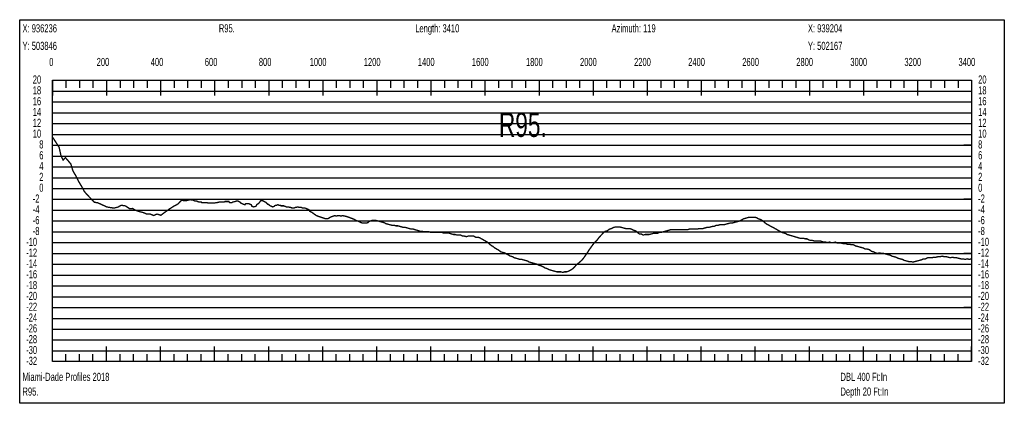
# Model space of a CAD drawing. Header units: inches. Extents: x 471865 to 538526, y 1054316 to 1102451.
# Tile 92 of 131: x 520713 to 524356, y 1062807 to 1064225. Entities that reach past the tile are written whole.
import ezdxf

# ---------------------------------------------------------------- set-up
doc = ezdxf.new("R2010")
doc.units = ezdxf.units.IN
doc.header["$MEASUREMENT"] = 0
for name, color, linetype in [('LABELS', 7, 'Continuous'), ('X_Gr1', 7, 'Continuous'), ('XSECTION', 7, 'Continuous')]:
    doc.layers.add(name, color=color, linetype=linetype)
doc.styles.get("Standard").update_dxf_attribs({"font": 'arial.ttf'})

msp = doc.modelspace()

# ---------------------------------------------------------------- linework, layer by layer
at = {"layer": 'X_Gr1', "color": 6, "linetype": 'Continuous', "lineweight": 18, "true_color": 0xff00ff, "transparency": 33554687, "const_width": 5}
msp.add_lwpolyline([(520835.3, 1063790.6), (520835.3, 1063790.6), (520859.1, 1063753.7), (520865.9, 1063723), (520873.9, 1063707), (520882.3, 1063715.6), (520891.7, 1063705), (520902.7, 1063691.5), (520910.2, 1063666.5), (520920.5, 1063649.1), (520933, 1063624.5), (520942.9, 1063608.2), (520952.9, 1063589.6), (520963.8, 1063577.4), (520976.1, 1063564.7), (520990, 1063550.3), (521001.1, 1063548.8), (521011.6, 1063544.2), (521024.8, 1063538.3), (521036.2, 1063533.1), (521050.3, 1063530.7), (521062, 1063529), (521076.4, 1063532.6), (521088.7, 1063539.5), (521104.4, 1063537.1), (521119.1, 1063527.3), (521130.4, 1063527.5), (521142.2, 1063520.9), (521156.4, 1063516), (521170.7, 1063512.4), (521183.3, 1063506.9), (521194.6, 1063507.7), (521208.4, 1063501.6), (521221.1, 1063507), (521235.3, 1063502.4), (521249.3, 1063512.9), (521264, 1063523.6), (521283.2, 1063536), (521299.1, 1063544.4), (521311.5, 1063557.6), (521327.8, 1063556.3), (521342.6, 1063559.7), (521350.2, 1063559.4), (521357.8, 1063557.4), (521360.4, 1063555.4), (521368.2, 1063555.4), (521370.8, 1063553.4), (521376.2, 1063551.4), (521384.3, 1063551.4), (521387, 1063549.4), (521395.3, 1063549.4), (521400.9, 1063549.4), (521403.7, 1063549.4), (521412.3, 1063547.4), (521415.2, 1063547.4), (521423.8, 1063547.4), (521426.6, 1063547.4), (521432.3, 1063547.4), (521440.8, 1063549.4), (521443.7, 1063549.4), (521452.3, 1063551.4), (521455.3, 1063551.4), (521461, 1063551.4), (521469.5, 1063551.4), (521472.4, 1063553.4), (521481.1, 1063553.4), (521486.9, 1063553.4), (521489.8, 1063549.4), (521498.6, 1063549.4), (521501.6, 1063551.4), (521510.5, 1063553.4), (521516.4, 1063555.4), (521519.4, 1063555.4), (521528.4, 1063551.4), (521531.5, 1063547.4), (521540.4, 1063543.4), (521546.4, 1063541.4), (521549.4, 1063545.4), (521558.1, 1063545.4), (521561.1, 1063545.4), (521569.7, 1063541.4), (521572.6, 1063535.4), (521578.4, 1063533.4), (521587, 1063535.4), (521589.8, 1063541.4), (521598.4, 1063547.4), (521604.1, 1063555.4), (521606.8, 1063557.4), (521614.9, 1063555.4), (521617.5, 1063553.4), (521625.1, 1063549.4), (521630.1, 1063543.4), (521632.6, 1063543.4), (521640, 1063537.4), (521644.8, 1063535.4), (521649.6, 1063533.4), (521654.3, 1063535.4), (521659, 1063539.4), (521663.6, 1063539.4), (521668.2, 1063541.4), (521672.9, 1063539.4), (521677.5, 1063539.4), (521679.7, 1063537.4), (521686.2, 1063537.4), (521690.5, 1063537.4), (521694.9, 1063535.4), (521699.3, 1063533.4), (521701.5, 1063533.4), (521708, 1063533.4), (521712.2, 1063531.4), (521716.4, 1063531.4), (521720.5, 1063529.4), (521722.6, 1063529.4), (521728.7, 1063529.4), (521732.6, 1063531.4), (521736.5, 1063531.4), (521740.2, 1063533.4), (521742.1, 1063533.4), (521747.7, 1063531.4), (521751.4, 1063531.4), (521755.3, 1063531.4), (521759.4, 1063529.4), (521761.5, 1063529.4), (521768.3, 1063529.4), (521773.1, 1063527.4), (521778.1, 1063525.4), (521783.2, 1063523.4), (521785.8, 1063517.4), (521794, 1063513.4), (521799.3, 1063509.4), (521804.9, 1063505.4), (521810.5, 1063501.4), (521816, 1063499.4), (521821.5, 1063497.4), (521827.1, 1063495.4), (521833, 1063493.4), (521839, 1063491.4), (521845, 1063489.4), (521850.8, 1063489.4), (521856.5, 1063491.4), (521862.2, 1063495.4), (521867.8, 1063497.4), (521873.4, 1063499.4), (521879.1, 1063501.4), (521884.8, 1063499.4), (521890.5, 1063501.4), (521896.3, 1063501.4), (521902.1, 1063499.4), (521907.9, 1063501.4), (521913.5, 1063499.4), (521916.4, 1063499.4), (521924.4, 1063497.4), (521929.7, 1063495.4), (521935, 1063493.4), (521940.4, 1063491.4), (521945.8, 1063489.4), (521951.3, 1063487.4), (521957, 1063483.4), (521962.8, 1063481.4), (521968.6, 1063479.4), (521971.7, 1063477.4), (521981.1, 1063473.4), (521987.8, 1063473.4), (521994.7, 1063473.4), (522001.6, 1063475.4), (522005.2, 1063479.4), (522016.5, 1063483.4), (522024, 1063483.4), (522031.4, 1063483.4), (522038.6, 1063481.4), (522046, 1063479.4), (522053.3, 1063477.4), (522060.8, 1063475.4), (522068.2, 1063471.4), (522075.6, 1063469.4), (522083.2, 1063467.4), (522090.6, 1063465.4), (522098, 1063465.4), (522105.2, 1063463.4), (522112.3, 1063463.4), (522119.5, 1063461.4), (522126.5, 1063459.4), (522133.6, 1063457.4), (522140.7, 1063457.4), (522147.7, 1063455.4), (522154.8, 1063453.4), (522161.7, 1063451.4), (522168.6, 1063451.4), (522175.4, 1063449.4), (522181.7, 1063447.4), (522188.2, 1063445.4), (522194.8, 1063443.4), (522201.3, 1063443.4), (522207.7, 1063441.4), (522214.1, 1063441.4), (522220.7, 1063441.4), (522227.3, 1063441.4), (522234.1, 1063439.4), (522241, 1063439.4), (522247.7, 1063439.4), (522254.4, 1063439.4), (522261.1, 1063439.4), (522267.9, 1063439.4), (522274.4, 1063439.4), (522280.6, 1063437.4), (522286.8, 1063437.4), (522292.9, 1063437.4), (522298.7, 1063437.4), (522304.9, 1063435.4), (522311.2, 1063433.4), (522317.7, 1063431.4), (522324.4, 1063431.4), (522331.2, 1063429.4), (522338.1, 1063429.4), (522344.8, 1063429.4), (522351.7, 1063425.4), (522358.5, 1063425.4), (522365.3, 1063423.4), (522372.2, 1063425.4), (522378.9, 1063425.4), (522385.8, 1063425.4), (522392.9, 1063425.4), (522400, 1063421.4), (522407.3, 1063421.4), (522414.6, 1063419.4), (522421.8, 1063415.4), (522428.8, 1063411.4), (522435.8, 1063407.4), (522442.9, 1063403.4), (522449.8, 1063397.4), (522456.7, 1063391.4), (522463.9, 1063387.4), (522471, 1063381.4), (522478.2, 1063377.4), (522485.5, 1063373.4), (522492.7, 1063367.4), (522499.9, 1063365.4), (522507.3, 1063363.4), (522514.5, 1063359.4), (522521.6, 1063355.4), (522529, 1063351.4), (522536.2, 1063349.4), (522543.2, 1063345.4), (522550.4, 1063343.4), (522557.1, 1063341.4), (522563.8, 1063339.4), (522570.7, 1063339.4), (522577.5, 1063337.4), (522584.5, 1063335.4), (522591.5, 1063333.4), (522598.8, 1063329.4), (522606.1, 1063327.4), (522613.3, 1063325.4), (522620.5, 1063323.4), (522627.6, 1063321.4), (522635.3, 1063317.4), (522643, 1063315.4), (522650.5, 1063311.4), (522657.4, 1063307.4), (522664.3, 1063305.4), (522671.4, 1063301.4), (522678.6, 1063299.4), (522685.7, 1063297.4), (522693.1, 1063295.4), (522700.5, 1063293.4), (522707.8, 1063293.4), (522714.9, 1063293.4), (522722, 1063291.4), (522729, 1063293.4), (522736, 1063293.4), (522743.1, 1063295.4), (522750.3, 1063299.4), (522757.1, 1063303.4), (522763.9, 1063309.4), (522770.8, 1063317.4), (522777.8, 1063323.4), (522785, 1063329.4), (522791.9, 1063335.4), (522798.8, 1063343.4), (522805.6, 1063353.4), (522812.9, 1063363.4), (522820.3, 1063375.4), (522827.5, 1063385.4), (522834.7, 1063395.4), (522842.1, 1063403.4), (522849.6, 1063411.4), (522857.2, 1063421.4), (522864.7, 1063429.4), (522872.4, 1063437.4), (522879.9, 1063443.4), (522887.6, 1063445.4), (522895.2, 1063451.4), (522902.7, 1063453.4), (522910.2, 1063457.4), (522917.6, 1063459.4), (522925.2, 1063459.4), (522932.6, 1063459.4), (522939.9, 1063457.4), (522947.3, 1063455.4), (522954.5, 1063453.4), (522961.7, 1063453.4), (522969, 1063453.4), (522976.3, 1063451.4), (522983.6, 1063447.4), (522990.8, 1063445.4), (522998.2, 1063439.4), (523005.4, 1063433.4), (523012.7, 1063433.4), (523019.9, 1063429.4), (523027.1, 1063431.4), (523034.4, 1063431.4), (523041.8, 1063431.4), (523049.4, 1063433.4), (523057.2, 1063435.4), (523064.8, 1063435.4), (523072.3, 1063435.4), (523079.6, 1063439.4), (523086.7, 1063439.4), (523093.9, 1063441.4), (523101.2, 1063443.4), (523108.3, 1063445.4), (523115.4, 1063447.4), (523122.4, 1063449.4), (523129.2, 1063449.4), (523136, 1063449.4), (523142.9, 1063449.4), (523149.7, 1063449.4), (523156.5, 1063449.4), (523163.4, 1063449.4), (523170.2, 1063449.4), (523177.1, 1063449.4), (523184.2, 1063449.4), (523191.3, 1063451.4), (523198.4, 1063451.4), (523205.5, 1063451.4), (523212.6, 1063451.4), (523219.5, 1063451.4), (523226.4, 1063453.4), (523233.5, 1063453.4), (523240.6, 1063453.4), (523247.6, 1063455.4), (523254.7, 1063457.4), (523261.7, 1063457.4), (523269, 1063459.4), (523276.1, 1063461.4), (523282.6, 1063461.4), (523289.3, 1063465.4), (523296.3, 1063465.4), (523303.4, 1063467.4), (523310.7, 1063467.4), (523318, 1063467.4), (523325.3, 1063469.4), (523332.6, 1063471.4), (523340, 1063473.4), (523347.3, 1063473.4), (523354.6, 1063475.4), (523362.1, 1063477.4), (523369.6, 1063479.4), (523377, 1063481.4), (523384.2, 1063485.4), (523391.1, 1063489.4), (523398.1, 1063491.4), (523405, 1063493.4), (523412.1, 1063495.4), (523419, 1063495.4), (523432.4, 1063495.4), (523439.1, 1063493.4), (523445.9, 1063489.4), (523452.8, 1063487.4), (523459.8, 1063483.4), (523467.1, 1063477.4), (523474.3, 1063471.4), (523481.5, 1063467.4), (523488.8, 1063463.4), (523496.4, 1063459.4), (523504, 1063455.4), (523511, 1063451.4), (523517.9, 1063447.4), (523524.9, 1063443.4), (523532, 1063439.4), (523538.9, 1063437.4), (523545.7, 1063435.4), (523552.6, 1063431.4), (523559.5, 1063429.4), (523566.4, 1063427.4), (523573.3, 1063425.4), (523580, 1063423.4), (523586.7, 1063421.4), (523593.4, 1063419.4), (523600.1, 1063417.4), (523606.6, 1063417.4), (523612.9, 1063417.4), (523619.4, 1063415.4), (523625.9, 1063415.4), (523632.5, 1063411.4), (523639.2, 1063409.4), (523645.9, 1063409.4), (523653, 1063407.4), (523660, 1063407.4), (523667, 1063407.4), (523674.2, 1063407.4), (523681.2, 1063405.4), (523688.1, 1063403.4), (523694.7, 1063403.4), (523701.6, 1063401.4), (523708.7, 1063403.4), (523715.9, 1063401.4), (523723.3, 1063401.4), (523730.8, 1063403.4), (523738.1, 1063399.4), (523745.5, 1063399.4), (523753.2, 1063399.4), (523760.8, 1063397.4), (523768.2, 1063397.4), (523775.5, 1063395.4), (523782.8, 1063395.4), (523790.2, 1063393.4), (523797.4, 1063393.4), (523804.7, 1063389.4), (523812.1, 1063387.4), (523819.7, 1063385.4), (523827, 1063383.4), (523834.3, 1063381.4), (523841.6, 1063377.4), (523848.9, 1063377.4), (523856.4, 1063375.4), (523863.9, 1063369.4), (523871.5, 1063367.4), (523879.1, 1063363.4), (523886.6, 1063361.4), (523894.1, 1063363.4), (523901.6, 1063361.4), (523909.1, 1063361.4), (523916.6, 1063359.4), (523924.2, 1063357.4), (523932.1, 1063355.4), (523939.9, 1063351.4), (523947.6, 1063349.4), (523955.3, 1063347.4), (523963, 1063343.4), (523970.8, 1063341.4), (523978.8, 1063339.4), (523986.7, 1063335.4), (523994.6, 1063333.4), (524002.3, 1063331.4), (524010, 1063331.4), (524017.7, 1063329.4), (524025.2, 1063331.4), (524032.7, 1063333.4), (524040.4, 1063335.4), (524048.2, 1063337.4), (524056, 1063341.4), (524063.8, 1063341.4), (524071.7, 1063345.4), (524079.5, 1063345.4), (524087.3, 1063345.4), (524095.1, 1063347.4), (524102.7, 1063347.4), (524110.4, 1063349.4), (524118.2, 1063349.4), (524125.9, 1063351.4), (524133.4, 1063349.4), (524140.9, 1063349.4), (524148.5, 1063347.4), (524156, 1063345.4), (524163.6, 1063347.4), (524171.2, 1063345.4), (524179.1, 1063345.4), (524187.1, 1063343.4), (524195.1, 1063341.4), (524203, 1063341.4), (524210.8, 1063339.4), (524218.3, 1063341.4), (524225.9, 1063339.4), (524233.7, 1063341.4)], dxfattribs=at)
at = {"layer": 'XSECTION', "color": 18, "linetype": 'Continuous', "true_color": 0x000000}
for points in [[(520713.2, 1064225.4), (524355.6, 1064225.4), (524355.6, 1062807.4), (520713.2, 1062807.4), (520713.2, 1064225.4)], [(520834.4, 1064001.4), (524234.4, 1064001.4), (524234.4, 1062961.4), (520834.4, 1062961.4), (520834.4, 1064001.4)], [(520834.4, 1064001.4), (520834.4, 1063945)], [(520834.4, 1064001.4), (520834.4, 1063945)], [(520834.4, 1064001.4), (520834.4, 1063973.4)], [(520834.4, 1064001.4), (520834.4, 1063973.4)], [(520884.4, 1064001.4), (520884.4, 1063973.4)], [(520934.4, 1064001.4), (520934.4, 1063973.4)], [(520984.4, 1064001.4), (520984.4, 1063973.4)], [(521034.4, 1064001.4), (521034.4, 1063945)], [(521034.4, 1064001.4), (521034.4, 1063973.4)], [(521084.4, 1064001.4), (521084.4, 1063973.4)], [(521134.4, 1064001.4), (521134.4, 1063973.4)], [(521184.4, 1064001.4), (521184.4, 1063973.4)], [(521234.4, 1064001.4), (521234.4, 1063945)], [(521234.4, 1064001.4), (521234.4, 1063973.4)], [(521284.4, 1064001.4), (521284.4, 1063973.4)], [(521334.4, 1064001.4), (521334.4, 1063973.4)], [(521384.4, 1064001.4), (521384.4, 1063973.4)], [(521434.4, 1064001.4), (521434.4, 1063945)], [(521434.4, 1064001.4), (521434.4, 1063973.4)], [(521484.4, 1064001.4), (521484.4, 1063973.4)], [(521534.4, 1064001.4), (521534.4, 1063973.4)], [(521584.4, 1064001.4), (521584.4, 1063973.4)], [(521634.4, 1064001.4), (521634.4, 1063945)], [(521634.4, 1064001.4), (521634.4, 1063973.4)], [(521684.4, 1064001.4), (521684.4, 1063973.4)], [(521734.4, 1064001.4), (521734.4, 1063973.4)], [(521784.4, 1064001.4), (521784.4, 1063973.4)], [(521834.4, 1064001.4), (521834.4, 1063945)], [(521834.4, 1064001.4), (521834.4, 1063973.4)], [(521884.4, 1064001.4), (521884.4, 1063973.4)], [(521934.4, 1064001.4), (521934.4, 1063973.4)], [(521984.4, 1064001.4), (521984.4, 1063973.4)], [(522034.4, 1064001.4), (522034.4, 1063945)], [(522034.4, 1064001.4), (522034.4, 1063973.4)], [(522084.4, 1064001.4), (522084.4, 1063973.4)], [(522134.4, 1064001.4), (522134.4, 1063973.4)], [(522184.4, 1064001.4), (522184.4, 1063973.4)], [(522234.4, 1064001.4), (522234.4, 1063945)], [(522234.4, 1064001.4), (522234.4, 1063973.4)], [(522284.4, 1064001.4), (522284.4, 1063973.4)], [(522334.4, 1064001.4), (522334.4, 1063973.4)], [(522384.4, 1064001.4), (522384.4, 1063973.4)], [(522434.4, 1064001.4), (522434.4, 1063945)], [(522434.4, 1064001.4), (522434.4, 1063973.4)], [(522484.4, 1064001.4), (522484.4, 1063973.4)], [(522534.4, 1064001.4), (522534.4, 1063973.4)], [(522584.4, 1064001.4), (522584.4, 1063973.4)], [(522634.4, 1064001.4), (522634.4, 1063945)], [(522634.4, 1064001.4), (522634.4, 1063973.4)], [(522684.4, 1064001.4), (522684.4, 1063973.4)], [(522734.4, 1064001.4), (522734.4, 1063973.4)], [(522784.4, 1064001.4), (522784.4, 1063973.4)], [(522834.4, 1064001.4), (522834.4, 1063945)], [(522834.4, 1064001.4), (522834.4, 1063973.4)], [(522884.4, 1064001.4), (522884.4, 1063973.4)], [(522934.4, 1064001.4), (522934.4, 1063973.4)], [(522984.4, 1064001.4), (522984.4, 1063973.4)], [(523034.4, 1064001.4), (523034.4, 1063945)], [(523034.4, 1064001.4), (523034.4, 1063973.4)], [(523084.4, 1064001.4), (523084.4, 1063973.4)], [(523134.4, 1064001.4), (523134.4, 1063973.4)], [(523184.4, 1064001.4), (523184.4, 1063973.4)], [(523234.4, 1064001.4), (523234.4, 1063945)], [(523234.4, 1064001.4), (523234.4, 1063973.4)], [(523284.4, 1064001.4), (523284.4, 1063973.4)], [(523334.4, 1064001.4), (523334.4, 1063973.4)], [(523384.4, 1064001.4), (523384.4, 1063973.4)], [(523434.4, 1064001.4), (523434.4, 1063945)], [(523434.4, 1064001.4), (523434.4, 1063973.4)], [(523484.4, 1064001.4), (523484.4, 1063973.4)], [(523534.4, 1064001.4), (523534.4, 1063973.4)], [(523584.4, 1064001.4), (523584.4, 1063973.4)], [(523634.4, 1064001.4), (523634.4, 1063945)], [(523634.4, 1064001.4), (523634.4, 1063973.4)], [(523684.4, 1064001.4), (523684.4, 1063973.4)], [(523734.4, 1064001.4), (523734.4, 1063973.4)], [(523784.4, 1064001.4), (523784.4, 1063973.4)], [(523834.4, 1064001.4), (523834.4, 1063945)], [(523834.4, 1064001.4), (523834.4, 1063973.4)], [(523884.4, 1064001.4), (523884.4, 1063973.4)], [(523934.4, 1064001.4), (523934.4, 1063973.4)], [(523984.4, 1064001.4), (523984.4, 1063973.4)], [(524034.4, 1064001.4), (524034.4, 1063945)], [(524034.4, 1064001.4), (524034.4, 1063973.4)], [(524084.4, 1064001.4), (524084.4, 1063973.4)], [(524134.4, 1064001.4), (524134.4, 1063973.4)], [(524184.4, 1064001.4), (524184.4, 1063973.4)], [(524234.4, 1064001.4), (524234.4, 1063945)], [(524234.4, 1064001.4), (524234.4, 1063973.4)], [(520834.4, 1063761.4), (520862.4, 1063761.4)], [(524234.4, 1063761.4), (524206.4, 1063761.4)], [(520834.4, 1063561.4), (520862.4, 1063561.4)], [(524234.4, 1063561.4), (524206.4, 1063561.4)], [(520834.4, 1063361.4), (520862.4, 1063361.4)], [(524234.4, 1063361.4), (524206.4, 1063361.4)], [(520834.4, 1063161.4), (520862.4, 1063161.4)], [(524234.4, 1063161.4), (524206.4, 1063161.4)], [(520834.4, 1062961.4), (520834.4, 1063017.8)], [(520834.4, 1062961.4), (520834.4, 1063017.8)], [(521034.4, 1062961.4), (521034.4, 1063017.8)], [(521234.4, 1062961.4), (521234.4, 1063017.8)], [(521434.4, 1062961.4), (521434.4, 1063017.8)], [(521634.4, 1062961.4), (521634.4, 1063017.8)], [(521834.4, 1062961.4), (521834.4, 1063017.8)], [(522034.4, 1062961.4), (522034.4, 1063017.8)], [(522234.4, 1062961.4), (522234.4, 1063017.8)], [(522434.4, 1062961.4), (522434.4, 1063017.8)], [(522634.4, 1062961.4), (522634.4, 1063017.8)], [(522834.4, 1062961.4), (522834.4, 1063017.8)], [(523034.4, 1062961.4), (523034.4, 1063017.8)], [(523234.4, 1062961.4), (523234.4, 1063017.8)], [(523434.4, 1062961.4), (523434.4, 1063017.8)], [(523634.4, 1062961.4), (523634.4, 1063017.8)], [(523834.4, 1062961.4), (523834.4, 1063017.8)], [(524034.4, 1062961.4), (524034.4, 1063017.8)], [(524234.4, 1062961.4), (524234.4, 1063017.8)], [(520834.4, 1062961.4), (520834.4, 1062989.4)], [(520834.4, 1062961.4), (520834.4, 1062989.4)], [(520884.4, 1062961.4), (520884.4, 1062989.4)], [(520934.4, 1062961.4), (520934.4, 1062989.4)], [(520984.4, 1062961.4), (520984.4, 1062989.4)], [(521034.4, 1062961.4), (521034.4, 1062989.4)], [(521084.4, 1062961.4), (521084.4, 1062989.4)], [(521134.4, 1062961.4), (521134.4, 1062989.4)], [(521184.4, 1062961.4), (521184.4, 1062989.4)], [(521234.4, 1062961.4), (521234.4, 1062989.4)], [(521284.4, 1062961.4), (521284.4, 1062989.4)], [(521334.4, 1062961.4), (521334.4, 1062989.4)], [(521384.4, 1062961.4), (521384.4, 1062989.4)], [(521434.4, 1062961.4), (521434.4, 1062989.4)], [(521484.4, 1062961.4), (521484.4, 1062989.4)], [(521534.4, 1062961.4), (521534.4, 1062989.4)], [(521584.4, 1062961.4), (521584.4, 1062989.4)], [(521634.4, 1062961.4), (521634.4, 1062989.4)], [(521684.4, 1062961.4), (521684.4, 1062989.4)], [(521734.4, 1062961.4), (521734.4, 1062989.4)], [(521784.4, 1062961.4), (521784.4, 1062989.4)], [(521834.4, 1062961.4), (521834.4, 1062989.4)], [(521884.4, 1062961.4), (521884.4, 1062989.4)], [(521934.4, 1062961.4), (521934.4, 1062989.4)], [(521984.4, 1062961.4), (521984.4, 1062989.4)], [(522034.4, 1062961.4), (522034.4, 1062989.4)], [(522084.4, 1062961.4), (522084.4, 1062989.4)], [(522134.4, 1062961.4), (522134.4, 1062989.4)], [(522184.4, 1062961.4), (522184.4, 1062989.4)], [(522234.4, 1062961.4), (522234.4, 1062989.4)], [(522284.4, 1062961.4), (522284.4, 1062989.4)], [(522334.4, 1062961.4), (522334.4, 1062989.4)], [(522384.4, 1062961.4), (522384.4, 1062989.4)], [(522434.4, 1062961.4), (522434.4, 1062989.4)], [(522484.4, 1062961.4), (522484.4, 1062989.4)], [(522534.4, 1062961.4), (522534.4, 1062989.4)], [(522584.4, 1062961.4), (522584.4, 1062989.4)], [(522634.4, 1062961.4), (522634.4, 1062989.4)], [(522684.4, 1062961.4), (522684.4, 1062989.4)], [(522734.4, 1062961.4), (522734.4, 1062989.4)], [(522784.4, 1062961.4), (522784.4, 1062989.4)], [(522834.4, 1062961.4), (522834.4, 1062989.4)], [(522884.4, 1062961.4), (522884.4, 1062989.4)], [(522934.4, 1062961.4), (522934.4, 1062989.4)], [(522984.4, 1062961.4), (522984.4, 1062989.4)], [(523034.4, 1062961.4), (523034.4, 1062989.4)], [(523084.4, 1062961.4), (523084.4, 1062989.4)], [(523134.4, 1062961.4), (523134.4, 1062989.4)], [(523184.4, 1062961.4), (523184.4, 1062989.4)], [(523234.4, 1062961.4), (523234.4, 1062989.4)], [(523284.4, 1062961.4), (523284.4, 1062989.4)], [(523334.4, 1062961.4), (523334.4, 1062989.4)], [(523384.4, 1062961.4), (523384.4, 1062989.4)], [(523434.4, 1062961.4), (523434.4, 1062989.4)], [(523484.4, 1062961.4), (523484.4, 1062989.4)], [(523534.4, 1062961.4), (523534.4, 1062989.4)], [(523584.4, 1062961.4), (523584.4, 1062989.4)], [(523634.4, 1062961.4), (523634.4, 1062989.4)], [(523684.4, 1062961.4), (523684.4, 1062989.4)], [(523734.4, 1062961.4), (523734.4, 1062989.4)], [(523784.4, 1062961.4), (523784.4, 1062989.4)], [(523834.4, 1062961.4), (523834.4, 1062989.4)], [(523884.4, 1062961.4), (523884.4, 1062989.4)], [(523934.4, 1062961.4), (523934.4, 1062989.4)], [(523984.4, 1062961.4), (523984.4, 1062989.4)], [(524034.4, 1062961.4), (524034.4, 1062989.4)], [(524084.4, 1062961.4), (524084.4, 1062989.4)], [(524134.4, 1062961.4), (524134.4, 1062989.4)], [(524184.4, 1062961.4), (524184.4, 1062989.4)], [(524234.4, 1062961.4), (524234.4, 1062989.4)]]:
    msp.add_lwpolyline(points, dxfattribs=at)
at = {"layer": 'XSECTION', "color": 18, "true_color": 0x000000}
for points in [[(520834.4, 1063961.4), (524234.4, 1063961.4)], [(520834.4, 1063921.4), (524234.4, 1063921.4)], [(520834.4, 1063881.4), (524234.4, 1063881.4)], [(520834.4, 1063841.4), (524234.4, 1063841.4)], [(520834.4, 1063801.4), (524234.4, 1063801.4)], [(520834.4, 1063761.4), (524234.4, 1063761.4)], [(520834.4, 1063721.4), (524234.4, 1063721.4)], [(520834.4, 1063681.4), (524234.4, 1063681.4)], [(520834.4, 1063641.4), (524234.4, 1063641.4)], [(520834.4, 1063601.4), (524234.4, 1063601.4)], [(520834.4, 1063561.4), (524234.4, 1063561.4)], [(520834.4, 1063521.4), (524234.4, 1063521.4)], [(520834.4, 1063481.4), (524234.4, 1063481.4)], [(520834.4, 1063441.4), (524234.4, 1063441.4)], [(520834.4, 1063401.4), (524234.4, 1063401.4)], [(520834.4, 1063361.4), (524234.4, 1063361.4)], [(520834.4, 1063321.4), (524234.4, 1063321.4)], [(520834.4, 1063281.4), (524234.4, 1063281.4)], [(520834.4, 1063241.4), (524234.4, 1063241.4)], [(520834.4, 1063201.4), (524234.4, 1063201.4)], [(520834.4, 1063161.4), (524234.4, 1063161.4)], [(520834.4, 1063121.4), (524234.4, 1063121.4)], [(520834.4, 1063081.4), (524234.4, 1063081.4)], [(520834.4, 1063041.4), (524234.4, 1063041.4)], [(520834.4, 1063001.4), (524234.4, 1063001.4)]]:
    msp.add_lwpolyline(points, dxfattribs=at)

# ---------------------------------------------------------------- texts
at = {"layer": 'LABELS', "color": 18, "true_color": 0x000000, "width": 0.666667}
for s, height, p in [('X: 936236', 30, (520723.6, 1064178.6)), ('R95.', 30, (521450, 1064178.6)), ('Length: 3410', 30, (522176.4, 1064178.6)), ('Azimuth: 119', 30, (522902.8, 1064178.6)), ('X: 939204', 30, (523629.2, 1064178.6)), ('Y: 503846', 30, (520723.6, 1064113.8)), ('Y: 502167', 30, (523629.2, 1064113.8)), ('0', 30, (520822.4, 1064054.2)), ('0', 30, (520822.4, 1064054.2)), ('200', 30, (520998, 1064054.2)), ('400', 30, (521198, 1064054.2)), ('600', 30, (521398, 1064054.2)), ('800', 30, (521598, 1064054.2)), ('1000', 30, (521786, 1064054.2)), ('1200', 30, (521986, 1064054.2)), ('1400', 30, (522186, 1064054.2)), ('1600', 30, (522386, 1064054.2)), ('1800', 30, (522586, 1064054.2)), ('2000', 30, (522786, 1064054.2)), ('2200', 30, (522986, 1064054.2)), ('2400', 30, (523186, 1064054.2)), ('2600', 30, (523386, 1064054.2)), ('2800', 30, (523586, 1064054.2)), ('3000', 30, (523786, 1064054.2)), ('3200', 30, (523986, 1064054.2)), ('3400', 30, (524186, 1064054.2)), ('20', 30, (520761.6, 1063989.4)), ('20', 30, (524258.8, 1063989.4)), ('18', 30, (520761.6, 1063949.4)), ('18', 30, (524258.8, 1063949.4)), ('16', 30, (520761.6, 1063909.4)), ('16', 30, (524258.8, 1063909.4)), ('14', 30, (520761.6, 1063869.4)), ('R95.', 90, (522486, 1063792.2)), ('14', 30, (524258.8, 1063869.4)), ('12', 30, (520761.6, 1063829.4)), ('12', 30, (524258.8, 1063829.4)), ('10', 30, (520761.6, 1063789.4)), ('10', 30, (524258.8, 1063789.4)), ('8', 30, (520785.6, 1063749.4)), ('8', 30, (524258.8, 1063749.4)), ('6', 30, (520785.6, 1063709.4)), ('6', 30, (524258.8, 1063709.4)), ('4', 30, (520785.6, 1063669.4)), ('4', 30, (524258.8, 1063669.4)), ('2', 30, (520785.6, 1063629.4)), ('2', 30, (524258.8, 1063629.4)), ('0', 30, (520785.6, 1063589.4)), ('0', 30, (524258.8, 1063589.4)), ('-2', 30, (520761.6, 1063549.4)), ('-2', 30, (524258.8, 1063549.4)), ('-4', 30, (520761.6, 1063509.4)), ('-4', 30, (524258.8, 1063509.4)), ('-6', 30, (520761.6, 1063469.4)), ('-6', 30, (524258.8, 1063469.4)), ('-8', 30, (520761.6, 1063429.4)), ('-8', 30, (524258.8, 1063429.4)), ('-10', 30, (520737.2, 1063389.4)), ('-10', 30, (524258.8, 1063389.4)), ('-12', 30, (520737.2, 1063349.4)), ('-12', 30, (524258.8, 1063349.4)), ('-14', 30, (520737.2, 1063309.4)), ('-14', 30, (524258.8, 1063309.4)), ('-16', 30, (520737.2, 1063269.4)), ('-16', 30, (524258.8, 1063269.4)), ('-18', 30, (520737.2, 1063229.4)), ('-18', 30, (524258.8, 1063229.4)), ('-20', 30, (520737.2, 1063189.4)), ('-20', 30, (524258.8, 1063189.4)), ('-22', 30, (520737.2, 1063149.4)), ('-22', 30, (524258.8, 1063149.4)), ('-24', 30, (520737.2, 1063109.4)), ('-24', 30, (524258.8, 1063109.4)), ('-26', 30, (520737.2, 1063069.4)), ('-26', 30, (524258.8, 1063069.4)), ('-28', 30, (520737.2, 1063029.4)), ('-28', 30, (524258.8, 1063029.4)), ('-30', 30, (520737.2, 1062989.4)), ('-30', 30, (524258.8, 1062989.4)), ('-32', 30, (520737.2, 1062949.4)), ('-32', 30, (524258.8, 1062949.4)), ('Miami-Dade Profiles 2018', 30, (520723.6, 1062890.2)), ('DBL 400 Ft:In', 30, (523749.6, 1062890.2)), ('R95.', 30, (520723.6, 1062835.8)), ('Depth 20 Ft:In', 30, (523749.6, 1062835.8))]:
    msp.add_text(s, height=height, dxfattribs=at).set_placement(p)

doc.saveas('drawing.dxf')
